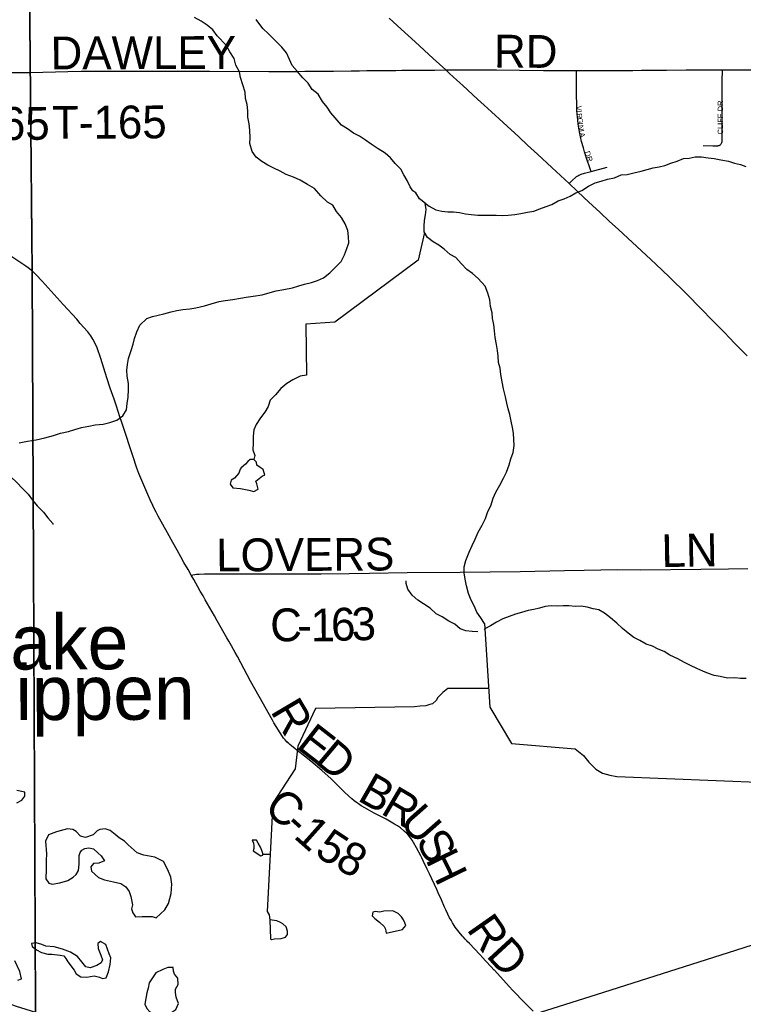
# Model space of a CAD drawing. Header units: feet. Extents: x 2113747 to 2516209, y 960708 to 1356798.
# Tile 110 of 206: x 2298881 to 2305491, y 1156200 to 1165200. Entities that reach past the tile are written whole.
import ezdxf

# ---------------------------------------------------------------- set-up
doc = ezdxf.new("R2010")
doc.units = ezdxf.units.FT
doc.header["$LTSCALE"] = 50
doc.header["$MEASUREMENT"] = 0
doc.linetypes.add('OhDOT_USTN3', pattern=[0.22, 0.165, -0.055])
doc.linetypes.add('rr2', pattern=[0])
for name, color, linetype in [('0_Xref', 7, 'Continuous'), ('GM_X_County_Road', 3, 'Continuous'), ('GM_X_County_Road_Text', 3, 'Continuous'), ('GM_X_Major_Lake_Text', 5, 'Continuous'), ('GM_X_Minor_Lake', 5, 'Continuous'), ('GM_X_Minor_River', 5, 'Continuous'), ('GM_X_Rail_Line', 251, 'rr2'), ('GM_X_State_Route', 1, 'Continuous'), ('GM_X_Township', 251, 'OhDOT_USTN3'), ('GM_X_Township_Road', 4, 'Continuous'), ('GM_X_Township_Road_Text', 4, 'Continuous'), ('GM_X_Township_Subdivision', 4, 'Continuous'), ('GM_X_Township_Subdivision_Text', 4, 'Continuous')]:
    doc.layers.add(name, color=color, linetype=linetype)
doc.styles.add('Styledgn030', font='dgn030.shx')
doc.styles.add('Styledgn031', font='dgn031.shx')

# ---------------------------------------------------------------- blocks, each defined once
blk = doc.blocks.new('POR')
at = {"layer": 'GM_X_County_Road', "flags": 128}
for points in [[(2298048.4, 1164709.9), (2298097, 1164716.9), (2298110.8, 1164718.6), (2298124.8, 1164719.6), (2298139.4, 1164720.6), (2298170.8, 1164720.6), (2298553.7, 1164716.7), (2298978.2, 1164717.2)], [(2298994.2, 1162902.6), (2298985.2, 1162910.4), (2298958.5, 1162931.8), (2298938.1, 1162946.6), (2298613.8, 1163158.9), (2298539.7, 1163207.5), (2298481.3, 1163244.3), (2298419.1, 1163280.7), (2298308.4, 1163341.4), (2298288.6, 1163352.1), (2298268.2, 1163362.5), (2298256, 1163368.2), (2298242.1, 1163374.3), (2298221.8, 1163383.1), (2298209.7, 1163387.5), (2298193.7, 1163392.8), (2298182, 1163396.7), (2298169.3, 1163400.1), (2298155, 1163403.6)], [(2300447.2, 1160123.4), (2300418.7, 1160173.1), (2300381.3, 1160238.5), (2300352.5, 1160289.9), (2300319.2, 1160350.2), (2300280.1, 1160422.3), (2300230.9, 1160510.6), (2300145.1, 1160663.5), (2300126.6, 1160698.5), (2300104.3, 1160743.3), (2300095.8, 1160760.9), (2300072.2, 1160811.3), (2300050.7, 1160859), (2300013.3, 1160946.4), (2299970.4, 1161053), (2299951.7, 1161101.7), (2299939.3, 1161136.2), (2299925, 1161177.7), (2299810, 1161526.3), (2299795.8, 1161571.1), (2299780.9, 1161617.3), (2299764.8, 1161667.2), (2299743.5, 1161730.5), (2299707.7, 1161833.3), (2299677.4, 1161926.1), (2299620.6, 1162103.1), (2299588.1, 1162200.4), (2299570.8, 1162239.7), (2299549.3, 1162280.6), (2299529.5, 1162311.2), (2299501.6, 1162348), (2299433.9, 1162424), (2299401.2, 1162461.8), (2299276.8, 1162596.7), (2299084.4, 1162810.9), (2299031.7, 1162867.3), (2299004, 1162893.9), (2298999.1, 1162898.2), (2298994.2, 1162902.6)], [(2300447.2, 1160123.4), (2300462, 1160127.2), (2300479.8, 1160130.3), (2300497.3, 1160132), (2300521.5, 1160133.3), (2300568.6, 1160134.2), (2300670.6, 1160134.4), (2301211.8, 1160133.6), (2301633.6, 1160134.9), (2301890.1, 1160139.1), (2302076.8, 1160142.3), (2302420.5, 1160146.6), (2302905.2, 1160151.5), (2303453.6, 1160157.5), (2303858.3, 1160164.7), (2304037.7, 1160168.7), (2304341.8, 1160173.6), (2304551, 1160172.9), (2305102.8, 1160178.2), (2305357.6, 1160181.5), (2305533.9, 1160183.9)], [(2302966.1, 1156779.5), (2302950.7, 1156796.1), (2302934.8, 1156813.9), (2302927.3, 1156822.5), (2302909.1, 1156844), (2302871.2, 1156891.1), (2302860, 1156905.8), (2302850.4, 1156919.4), (2302835.1, 1156943.6), (2302821.2, 1156968.1), (2302808.8, 1156991.6), (2302791.6, 1157025.6), (2302773.2, 1157064.6), (2302762.5, 1157088.7), (2302733.9, 1157154.4), (2302704.5, 1157219.5), (2302690.7, 1157249.8), (2302624.6, 1157393.1), (2302604.2, 1157436.5), (2302571.1, 1157505.4), (2302554.4, 1157539.8), (2302545.6, 1157557.4), (2302506.6, 1157631.5), (2302478.8, 1157679.2), (2302465.6, 1157699.7), (2302456.3, 1157712.8), (2302441.1, 1157733), (2302425.6, 1157751.7), (2302413.3, 1157764.9), (2302393.1, 1157784.3), (2302360.4, 1157812.3), (2302333.1, 1157830.9), (2302305.2, 1157848.3), (2302228, 1157892.4), (2302120.4, 1157948.7), (2302034, 1157995.6), (2302001.1, 1158015.8), (2301976.5, 1158031.8), (2301957.9, 1158045.1), (2301937.1, 1158061), (2301914.3, 1158079.8), (2301851.8, 1158137.6), (2301754.1, 1158234.2), (2301725.2, 1158261.7), (2301640.8, 1158337.4), (2301540, 1158422.4), (2301483.5, 1158467.6), (2301411.7, 1158522.7), (2301397, 1158534.4), (2301363.7, 1158562), (2301347.6, 1158575.8), (2301339.3, 1158583.2), (2301327.7, 1158593.8), (2301320, 1158601), (2301315.8, 1158605.4), (2301305.3, 1158617.2), (2301291.9, 1158633.3), (2301281, 1158648.1), (2301203.6, 1158773.1), (2301189.4, 1158797), (2301067.5, 1159013), (2300990.6, 1159154.1), (2300901.4, 1159322.1), (2300870.7, 1159378.3), (2300850.6, 1159414.7), (2300834.6, 1159443.4), (2300816.1, 1159476), (2300791, 1159519.5), (2300773.1, 1159550.8), (2300684.9, 1159704.4), (2300659, 1159750), (2300575.2, 1159898.5), (2300556.1, 1159932.7), (2300530.6, 1159977.9), (2300508.1, 1160017.3), (2300470.7, 1160082.5), (2300447.2, 1160123.4)], [(2303143, 1156590.8), (2303135.5, 1156598.8), (2303112.9, 1156624.1), (2303083.6, 1156655.4), (2302988.9, 1156755.1), (2302966.9, 1156778.6), (2302966.1, 1156779.5)], [(2303215, 1156513.6), (2303184.7, 1156546.1), (2303143, 1156590.8)], [(2303570.4, 1156137.9), (2303553.3, 1156156.1), (2303497.9, 1156211.5), (2303383.5, 1156330.8), (2303356.6, 1156359.4), (2303269, 1156454.9), (2303217, 1156511.5), (2303215, 1156513.6)]]:
    blk.add_lwpolyline(points, dxfattribs=at)
at = {"layer": 'GM_X_Minor_Lake'}
for p, q in [((2300895.1, 1161092.3), (2300881.4, 1161056.2)), ((2301014.4, 1157603.5), (2301082.7, 1157556)), ((2299894.6, 1157184.3), (2299911.1, 1157110.4)), ((2301165.2, 1156973.9), (2301172.6, 1156799.8)), ((2302229.4, 1156850.1), (2302377, 1156885.2)), ((2299319.7, 1156587.1), (2299378.2, 1156511.5)), ((2300053, 1156348.6), (2300041.3, 1156306.4))]:
    blk.add_line(p, q, dxfattribs=at)
at = {"layer": 'GM_X_Minor_Lake', "flags": 128}
for points in [[(2300881.4, 1161056.2), (2300843.8, 1161007.8), (2300812, 1160989.6), (2300802.3, 1160955.4), (2300828.5, 1160921.6), (2300898.5, 1160916.1), (2300972.6, 1160900.7), (2301018.6, 1160887.1), (2301060.4, 1160907.4), (2301048.1, 1160957.4), (2301037.9, 1160983.3), (2301099.4, 1161029.8), (2301121.4, 1161038), (2301105, 1161087.9), (2301076.9, 1161107.7), (2301046.7, 1161129.5), (2301044.5, 1161155.5), (2301018.3, 1161179.4), (2300986.3, 1161181.1), (2300964.5, 1161162.9), (2300944.7, 1161136.7), (2300903, 1161102.4), (2300895.1, 1161092.3)], [(2298854.7, 1158043.2), (2298900.5, 1158065.6), (2298926.2, 1158101.8), (2298927.9, 1158137.9), (2298853.8, 1158153.3)], [(2299911.1, 1157110.4), (2299901.5, 1157072.2), (2299915.7, 1157036.3), (2299938, 1157000.4), (2299999.9, 1157002.9), (2300089.9, 1157001.6), (2300127.9, 1156991.9), (2300205.3, 1157064.6), (2300240.8, 1157120.9), (2300264.1, 1157213.2), (2300271.4, 1157299.4), (2300262.9, 1157363.4), (2300234.4, 1157429.2), (2300193.8, 1157505), (2300115.6, 1157546.4), (2300015.5, 1157563.7), (2299953.4, 1157585.2), (2299872.9, 1157656.7), (2299836.7, 1157690.4), (2299790.5, 1157722.1), (2299752.2, 1157753.8), (2299706, 1157787.5), (2299661.9, 1157805.2), (2299614, 1157796.8), (2299588.1, 1157784.6), (2299550.4, 1157748.3), (2299482.7, 1157723.7), (2299434.6, 1157737.4), (2299396.3, 1157779.1), (2299366.2, 1157796.9), (2299318.2, 1157804.5), (2299216.5, 1157777.7), (2299144.7, 1157749.1), (2299115.2, 1157690.8), (2299126.1, 1157576.8), (2299122.6, 1157514.7), (2299123.2, 1157434.6), (2299117.9, 1157348.4), (2299146.2, 1157308.6), (2299178.2, 1157298.9), (2299248.1, 1157309.4), (2299319.9, 1157332), (2299369.6, 1157362.4), (2299395.4, 1157386.6), (2299419.1, 1157422.9), (2299424.6, 1157481), (2299424.3, 1157517), (2299424, 1157559.1), (2299433.8, 1157587.2), (2299449.6, 1157609.3), (2299475.5, 1157625.6), (2299511.4, 1157629.8), (2299553.4, 1157622.1), (2299597.7, 1157580.4), (2299625.9, 1157558.6), (2299656.2, 1157510.8), (2299604.4, 1157490.4), (2299554.5, 1157488), (2299530.7, 1157457.8), (2299537, 1157417.8), (2299599.4, 1157358.2), (2299655.6, 1157338.6), (2299737.7, 1157319.2), (2299803.7, 1157303.7), (2299849.9, 1157274.1), (2299880.2, 1157230.2), (2299894.6, 1157184.3)], [(2301082.7, 1157556), (2301102.7, 1157564.1), (2301100.6, 1157578.1), (2301094.3, 1157606.1), (2301082.1, 1157636.1), (2301057.8, 1157673.9), (2301043.7, 1157699.8), (2301031.7, 1157701.7), (2301003.7, 1157701.5), (2301015.9, 1157673.6), (2301020.1, 1157649.6), (2301018.3, 1157625.5), (2301014.4, 1157603.5)], [(2302377, 1156885.2), (2302408.7, 1156919.5), (2302400.5, 1156943.5), (2302388.3, 1156973.4), (2302370.1, 1157001.3), (2302337.9, 1157031.1), (2302289.7, 1157054.8), (2302207.8, 1157052.1), (2302171.9, 1157043.8), (2302127.9, 1157049.5), (2302106, 1157041.3), (2302100.2, 1157009.2), (2302126.4, 1156985.4), (2302168.6, 1156951.7), (2302208.9, 1156912), (2302223.1, 1156886), (2302229.4, 1156850.1)], [(2301172.6, 1156799.8), (2301180.6, 1156793.9), (2301208.6, 1156798.1), (2301268.5, 1156802.6), (2301308.4, 1156814.9), (2301326.1, 1156839), (2301327.9, 1156869.1), (2301315.6, 1156909), (2301283.4, 1156934.8), (2301263.3, 1156948.7), (2301229.3, 1156964.4), (2301165.2, 1156973.9)], [(2298863.3, 1156421.4), (2298897.2, 1156433.7), (2298880.7, 1156501.6), (2298836, 1156597.4)], [(2299378.2, 1156511.5), (2299396.5, 1156479.6), (2299438.7, 1156451.9), (2299494.6, 1156448.3), (2299562.5, 1156460.9), (2299610.5, 1156449.2), (2299638.6, 1156435.4), (2299670.5, 1156443.7), (2299692.1, 1156497.9), (2299707.6, 1156564.1), (2299713.1, 1156624.2), (2299696.8, 1156662.2), (2299666.2, 1156748), (2299620, 1156773.7), (2299594.2, 1156755.5), (2299596.5, 1156709.4), (2299621, 1156649.6), (2299637.3, 1156605.6), (2299623.5, 1156579.5), (2299585.7, 1156555.2), (2299525.9, 1156534.7), (2299483.9, 1156542.4), (2299449.6, 1156588.2), (2299407.2, 1156637.9), (2299345, 1156677.4), (2299270.8, 1156704.9), (2299196.7, 1156724.3), (2299120.7, 1156731.8), (2299082.6, 1156747.5), (2299032.5, 1156763.1), (2298988.6, 1156756.8), (2298994.8, 1156728.8), (2299033, 1156699), (2299079.2, 1156673.4), (2299137.3, 1156659.8), (2299173.2, 1156658.1), (2299249.3, 1156650.7), (2299283.3, 1156642.9), (2299303.5, 1156619.1), (2299319.7, 1156587.1)], [(2300041.3, 1156306.4), (2300033.7, 1156254.3), (2300024.1, 1156200.2), (2300042.4, 1156162.3), (2300070.7, 1156130.5), (2300090.9, 1156100.6), (2300137, 1156074.9), (2300202.9, 1156081.4), (2300262.6, 1156121.9), (2300308.3, 1156152.3), (2300331.8, 1156208.6), (2300309.4, 1156264.5), (2300303.1, 1156308.5), (2300304.9, 1156338.5), (2300328.5, 1156380.8), (2300324.1, 1156438.8), (2300295.8, 1156476.6), (2300285.6, 1156502.6), (2300281.3, 1156536.6), (2300233.4, 1156536.2), (2300187.5, 1156517.8), (2300123.8, 1156487.3), (2300064.6, 1156396.7), (2300053, 1156348.6)]]:
    blk.add_lwpolyline(points, dxfattribs=at)
at = {"layer": 'GM_X_Minor_River'}
for p, q in [((2302579.7, 1163256.2), (2302520.7, 1163000.8)), ((2302520.7, 1163000.8), (2301759.8, 1162434.4)), ((2303128.5, 1159682.1), (2303176.5, 1158915.7)), ((2303176.5, 1158915.7), (2303372.9, 1158582.8)), ((2303372.9, 1158582.8), (2303956.8, 1158535.3)), ((2303956.8, 1158535.3), (2304031.2, 1158473.8)), ((2304031.2, 1158473.8), (2304081.7, 1158412.1)), ((2304081.7, 1158412.1), (2304144.1, 1158350.5)), ((2304144.1, 1158350.5), (2304206.4, 1158313)), ((2304206.4, 1158313), (2304272.4, 1158295.5)), ((2304272.4, 1158295.5), (2304336.5, 1158283.9)), ((2304336.5, 1158283.9), (2306293.5, 1158204.9))]:
    blk.add_line(p, q, dxfattribs=at)
at = {"layer": 'GM_X_Minor_River', "flags": 128}
for points in [[(2301775.8, 1163447.5), (2301741.3, 1163503.3), (2301691.2, 1163532.9), (2301632.7, 1163590.5), (2301574.3, 1163656.1), (2301510, 1163693.7), (2301443.8, 1163733.2), (2301381.6, 1163760.8), (2301315.5, 1163786.3), (2301259.3, 1163815.9), (2301203.1, 1163843.4), (2301146.9, 1163869.1), (2301092.7, 1163904.7), (2301042.4, 1163944.3), (2301004, 1163996.1), (2300983.5, 1164068), (2300985.1, 1164120.1), (2300982.5, 1164190.1), (2300978.1, 1164248.1), (2300963.6, 1164308.1), (2300965.2, 1164366.1), (2300958.7, 1164424.2), (2300944.3, 1164480.1), (2300941.8, 1164536.1), (2300919.3, 1164604.1), (2300898.8, 1164670), (2300888.4, 1164723.9), (2300855.9, 1164783.7), (2300841.5, 1164845.7), (2300801, 1164905.4), (2300766.6, 1164967.2), (2300686, 1165052.7), (2300643.6, 1165108.4), (2300593.3, 1165150.1), (2300539, 1165185.7), (2300476.8, 1165219.3)], [(2302473.1, 1163634.2), (2302447.4, 1163672.9), (2302421, 1163728.7), (2302388.6, 1163780.5), (2302364.2, 1163832.4), (2302309.9, 1163884), (2302269.5, 1163937.8), (2302219.2, 1163979.4), (2302154.9, 1164019), (2302092.6, 1164062.5), (2302038.4, 1164100.1), (2301986.2, 1164133.8), (2301930, 1164161.4), (2301875.7, 1164203), (2301819.5, 1164236.6), (2301722.7, 1164348), (2301690.3, 1164399.8), (2301645.9, 1164453.5), (2301607.4, 1164519.2), (2301553.1, 1164562.9), (2301516.7, 1164618.7), (2301466.3, 1164668.3), (2301415.9, 1164730), (2301369.5, 1164781.7), (2301345.1, 1164835.6), (2301318.7, 1164897.4), (2301274.3, 1164949.1), (2301213.9, 1165010.7), (2301153.4, 1165070.3), (2301101.1, 1165120), (2301042.5, 1165201.6)], [(2302584.5, 1163523.8), (2302622.7, 1163494), (2302682.9, 1163460.5), (2302737, 1163450.9), (2302793, 1163443.3), (2302844.9, 1163443.7), (2302898.9, 1163438.1), (2302953, 1163426.5), (2303005, 1163418.9), (2303065, 1163413.4), (2303116.9, 1163413.8), (2303174.9, 1163412.2), (2303234.8, 1163412.7), (2303290.8, 1163411.1), (2303344.7, 1163413.5), (2303404.7, 1163418), (2303458.5, 1163428.4), (2303518.4, 1163440.9), (2303576.3, 1163449.3), (2303634, 1163471.8), (2303689.8, 1163492.2), (2303743.6, 1163510.7), (2303801.3, 1163543.1), (2303855.1, 1163563.6), (2303910.9, 1163586), (2303962.6, 1163616.4), (2304016.4, 1163638.9), (2304078, 1163679.4), (2304137.8, 1163707.9), (2304193.6, 1163724.3), (2304251.4, 1163742.8), (2304315.2, 1163755.3), (2304375, 1163781.8), (2304430.9, 1163786.2), (2304492.7, 1163798.7), (2304558.6, 1163815.2), (2304612.4, 1163829.6), (2304668.2, 1163846.1), (2304722.1, 1163854.5), (2304774, 1163866.9), (2304829.8, 1163889.4), (2304887.6, 1163905.8), (2304945.3, 1163932.3), (2304997.3, 1163934.7), (2305053.1, 1163945.1), (2305111.1, 1163945.6), (2305169.1, 1163938), (2305225.1, 1163930.4), (2305285.1, 1163918.9), (2305357.2, 1163905.4), (2305411.3, 1163889.8), (2305465.3, 1163876.2), (2305515.4, 1163856.6)], [(2303017.2, 1162880.5), (2302965, 1162916.1), (2302914.6, 1162971.8), (2302864.2, 1163025.4), (2302814, 1163055.1), (2302759.7, 1163102.7), (2302709.5, 1163138.4), (2302659.2, 1163170), (2302607, 1163209.6), (2302576.6, 1163261.5), (2302576.2, 1163313.5), (2302579.8, 1163365.6), (2302589.4, 1163415.7), (2302594.9, 1163465.8), (2302584.5, 1163523.8), (2302534.2, 1163563.4), (2302499.8, 1163617.2), (2302473.1, 1163634.2)], [(2298876.8, 1161332.9), (2298952.7, 1161347.5), (2299032.5, 1161360.1), (2299110.3, 1161378.8), (2299190, 1161399.4), (2299253.8, 1161419.9), (2299325.7, 1161434.5), (2299383.5, 1161453), (2299445.3, 1161471.5), (2299513.1, 1161486), (2299571, 1161496.5), (2299642.9, 1161503), (2299702.7, 1161517.5), (2299768.5, 1161540), (2299824.1, 1161578.5), (2299857.7, 1161634.8), (2299861.2, 1161690.9), (2299870.7, 1161749), (2299874.2, 1161821.1), (2299873.8, 1161873.2), (2299861.2, 1161941.2), (2299860.8, 1161995.2), (2299866.4, 1162049.3), (2299875.9, 1162103.4), (2299899.4, 1162175.7), (2299916.9, 1162233.9), (2299928.5, 1162286), (2299952, 1162346.3), (2299979.5, 1162406.6), (2300040.9, 1162469.1), (2300092.8, 1162485.5), (2300144.6, 1162499.9), (2300198.5, 1162512.4), (2300264.3, 1162530.9), (2300316.1, 1162543.3), (2300372, 1162551.8), (2300433.9, 1162556.2), (2300489.8, 1162566.7), (2300569.6, 1162585.3), (2300629.4, 1162601.8), (2300703.2, 1162624.4), (2300759, 1162632.8), (2300826.9, 1162643.4), (2300896.8, 1162655.9), (2300950.6, 1162664.3), (2301012.5, 1162672.8), (2301094.4, 1162685.5), (2301168.1, 1162706.1), (2301224, 1162720.5), (2301293.8, 1162735.1), (2301373.6, 1162747.7), (2301429.4, 1162766.1), (2301483.3, 1162782.6), (2301547.1, 1162797.1), (2301600.9, 1162815.5), (2301656.7, 1162841.9), (2301714.3, 1162886.4), (2301765.8, 1162936.9), (2301817.4, 1162989.3), (2301846.9, 1163049.6), (2301866.4, 1163099.8), (2301888, 1163160.1), (2301883.5, 1163216.1), (2301877.1, 1163272.1), (2301854.6, 1163334), (2301820.2, 1163391.8), (2301775.8, 1163447.5)], [(2303057.7, 1159785.7), (2303031.3, 1159841.6), (2303004.9, 1159895.4), (2302982.4, 1159955.3), (2302963.9, 1160025.2), (2302951.4, 1160085.2), (2302941, 1160145.2), (2302940.5, 1160199.2), (2302956.1, 1160257.4), (2302985.5, 1160331.7), (2303014.9, 1160394), (2303040.5, 1160452.3), (2303069.9, 1160514.5), (2303105.4, 1160578.9), (2303134.9, 1160639.2), (2303158.4, 1160703.4), (2303183.9, 1160757.7), (2303205.4, 1160825.9), (2303230.9, 1160882.2), (2303268.4, 1160944.5), (2303301.9, 1161008.8), (2303327.4, 1161065.1), (2303352.8, 1161131.4), (2303368.4, 1161187.5), (2303389.9, 1161243.7), (2303397.4, 1161307.9), (2303392.5, 1161419.9), (2303382.1, 1161473.9), (2303371.7, 1161529.9), (2303357.2, 1161589.8), (2303342.8, 1161643.8), (2303332.4, 1161695.8), (2303319.9, 1161753.7), (2303301.4, 1161825.6), (2303288.9, 1161889.6), (2303276.4, 1161957.6), (2303269.9, 1162015.6), (2303255.5, 1162067.5), (2303253.1, 1162123.6), (2303246.6, 1162177.6), (2303236.2, 1162231.5), (2303223.7, 1162295.5), (2303219.3, 1162355.5), (2303212.8, 1162413.5), (2303200.4, 1162469.5), (2303196, 1162521.5), (2303181.5, 1162579.4), (2303177, 1162639.5), (2303156.6, 1162699.4), (2303132.1, 1162765.2), (2303069.6, 1162832.8), (2303017.2, 1162880.5)], [(2301759.8, 1162434.4), (2301496.2, 1162416.3), (2301501.8, 1161949.9), (2301442, 1161941.4), (2301376.3, 1161906.9), (2301320.6, 1161874.4), (2301265, 1161829.9), (2301217.5, 1161771.5), (2301169.9, 1161721.1), (2301150.4, 1161664.9), (2301120.8, 1161612.6), (2301081.3, 1161560.2), (2301041.8, 1161499.9), (2301018.2, 1161449.6), (2301012.6, 1161393.5), (2301013.1, 1161331.5), (2301011.6, 1161269.4), (2301028, 1161217.5), (2301018.3, 1161179.4)], [(2298653.4, 1161287.1), (2298718.2, 1161179.5), (2298754.6, 1161125.8), (2298759, 1161073.7), (2298799.3, 1161022), (2298853.7, 1160970.4), (2298902.1, 1160916.7), (2298958.5, 1160863.1), (2298996.9, 1160807.3), (2299039.3, 1160755.6), (2299097.6, 1160700), (2299138, 1160648.2), (2299184.4, 1160594.5), (2299184.5, 1160584.5)], [(2303067.1, 1159605.6), (2303013.1, 1159609.2), (2302957.1, 1159614.7), (2302905, 1159632.4), (2302854.7, 1159674), (2302802.6, 1159703.6), (2302740.3, 1159741.2), (2302684.1, 1159770.8), (2302631.8, 1159820.4), (2302569.5, 1159860), (2302517.3, 1159895.6), (2302467, 1159939.3), (2302426.6, 1159995), (2302410.2, 1160047), (2302412, 1160071)], [(2303128.5, 1159682.1), (2303092.1, 1159733.9), (2303057.7, 1159785.7)], [(2305518.5, 1159178), (2305466.6, 1159179.6), (2305414.6, 1159183.2), (2305348.6, 1159180.7), (2305280.6, 1159196.2), (2305224.5, 1159205.8), (2305172.4, 1159225.4), (2305122.3, 1159245.1), (2305066.2, 1159268.6), (2305010, 1159298.2), (2304953.8, 1159323.8), (2304893.6, 1159359.4), (2304819.4, 1159392.9), (2304769.2, 1159424.5), (2304715.1, 1159446.1), (2304662.9, 1159473.8), (2304604.8, 1159493.3), (2304546.6, 1159524.9), (2304492.4, 1159554.5), (2304440.1, 1159592.2), (2304387.8, 1159633.8), (2304337.5, 1159685.5), (2304279.1, 1159733.1), (2304222.9, 1159776.7), (2304170.7, 1159806.3), (2304120.6, 1159815.9), (2304064.5, 1159831.5), (2304010.5, 1159839.1), (2303956.6, 1159836.7), (2303896.6, 1159842.2), (2303844.6, 1159841.8), (2303790.7, 1159839.4), (2303734.7, 1159843), (2303682.8, 1159836.6), (2303631, 1159822.2), (2303577.1, 1159809.7), (2303525.2, 1159799.3), (2303465.4, 1159782.8), (2303409.6, 1159766.4), (2303351.8, 1159743.9), (2303296, 1159723.5), (2303236.3, 1159693), (2303182.6, 1159658.5), (2303130.9, 1159632.1), (2303124.9, 1159626.1)], [(2303165.7, 1159087.8), (2302793.4, 1159086.9), (2302747.7, 1159050.5), (2302720, 1159022.3), (2302702.1, 1159004.1), (2302686.4, 1158976), (2302652.6, 1158947.7), (2302628.7, 1158939.5), (2302590.8, 1158929.2), (2302538.9, 1158924.8), (2302489, 1158918.4), (2301581.8, 1158903.3), (2301420.6, 1158559.7), (2301398.3, 1158351.3), (2301192.9, 1158039.4), (2301142.7, 1157047.9), (2301158.4, 1157017.5), (2301165.2, 1156973.9)], [(2301169, 1157568.4), (2301101.8, 1157570.1)]]:
    blk.add_lwpolyline(points, dxfattribs=at)
at = {"layer": 'GM_X_Rail_Line', "flags": 128}
blk.add_lwpolyline([(2298566.4, 1156301.2), (2298661.6, 1156254.5), (2298761.9, 1156214.5), (2298846.9, 1156183.1), (2299073.9, 1156112.5), (2299481.2, 1155985.8), (2299840, 1155872.7), (2300106.9, 1155792.8), (2300297.4, 1155735), (2300383.2, 1155712.9), (2300477.6, 1155690.8), (2300576.2, 1155672.1), (2300658.7, 1155658.5), (2300752.2, 1155645.7), (2300872.1, 1155633), (2300970.7, 1155630.4), (2301088, 1155628.7), (2301196, 1155630.4), (2301302.3, 1155636.4), (2301406, 1155648.3), (2301531, 1155666.1), (2301701.9, 1155695.9), (2301971.9, 1155743.5), (2302605.6, 1155863.4), (2302833.5, 1155905.9), (2302916.8, 1155922), (2303014.6, 1155942.5), (2303113.2, 1155966.3), (2303222.9, 1155996.9), (2303358.9, 1156038.5), (2303511.9, 1156087.8), (2303697.3, 1156146.5), (2304150.4, 1156290.2), (2305356.9, 1156673.6), (2305794.7, 1156813), (2306052.3, 1156893), (2306238.5, 1156949.9), (2306324.4, 1156972), (2306410.2, 1156989), (2306485.9, 1157002.6), (2306553.9, 1157012.8), (2306627.9, 1157019.6), (2306693.4, 1157023), (2306761.4, 1157024.7), (2306857.4, 1157023), (2306951, 1157016.2), (2307019, 1157008.6), (2307097.2, 1156996.7), (2307180.5, 1156979.7), (2307264.7, 1156960.1), (2307330.2, 1156942.3), (2307399, 1156919.3), (2307461.1, 1156898.9), (2307542.7, 1156870.9), (2307639.6, 1156835.2), (2307739.9, 1156794.3), (2307860.7, 1156745.9), (2309012.7, 1156226.4), (2310212, 1155680.7), (2310557.5, 1155526.7), (2311084.1, 1155295.6)], dxfattribs=at)
at = {"layer": 'GM_X_State_Route', "flags": 128}
for points in [[(2302257.6, 1165213), (2302366.5, 1165113.3), (2302492.6, 1164998.3), (2302659.1, 1164844.8), (2302773.8, 1164740.3)], [(2302773.8, 1164740.3), (2302808.1, 1164709), (2302875.2, 1164647.7), (2302930.6, 1164596.9), (2303063.2, 1164474.4), (2303123.2, 1164419.4), (2303191.1, 1164356.7), (2303298, 1164259.5), (2303439.8, 1164127.7), (2303519.5, 1164054.5), (2303611.6, 1163970.2), (2303741.7, 1163847.8), (2303900.3, 1163701.4), (2303969.4, 1163637), (2304038.1, 1163572.2), (2304113.1, 1163502.4), (2304183.1, 1163437.8), (2304267.3, 1163359), (2304351.4, 1163281.6), (2304437.5, 1163202.2), (2304517.8, 1163128), (2304604.4, 1163048.8), (2304692.6, 1162966.6), (2304814, 1162849.9), (2304977.4, 1162689), (2305100.8, 1162563.4), (2305212.7, 1162448.7), (2305313.6, 1162346.2), (2305371.9, 1162285.3), (2305409, 1162246.7), (2305454.7, 1162199.6), (2305526, 1162127)]]:
    blk.add_lwpolyline(points, dxfattribs=at)
at = {"layer": 'GM_X_Township', "flags": 128}
for points in [[(2298939.3, 1168800.1), (2299326, 1168799.4), (2299914, 1168806.1), (2309530.2, 1168866.9), (2311770.2, 1168874.9), (2313731, 1168875.5), (2318230.4, 1168931.3), (2322514.9, 1168974.5), (2325525.5, 1169000.1), (2325636.8, 1169001.7), (2325683.2, 1169007.8), (2328233.3, 1168990.1), (2328408.4, 1168988.9), (2328446.7, 1160089.8), (2328460.4, 1159751.4), (2328502.4, 1154820.6), (2328524.6, 1151477.9), (2328569.5, 1144727.6), (2328572.1, 1144328), (2328490.7, 1144330), (2323107.8, 1144286.4), (2321217.1, 1144268.8), (2318839.8, 1144267.8), (2315176.1, 1144280.4), (2311712.4, 1144286.1), (2311620.6, 1144271.7), (2311058.7, 1144272.8), (2303719.2, 1144223.6), (2299033.2, 1144175.6), (2299031.8, 1145317.1), (2299047.6, 1152560.7), (2299028.4, 1155427.9), (2298994.5, 1162899.3), (2298977.5, 1164715.2), (2298939.3, 1168800.1)], [(2273464.5, 1168621), (2274221.7, 1168649.1), (2275701.7, 1168644.7), (2277283, 1168666.7), (2279752.9, 1168691.5), (2283763.4, 1168713.6), (2286335.4, 1168752.7), (2288511.1, 1168775.2), (2290764.5, 1168794.1), (2291345.6, 1168797.4), (2292060.1, 1168786.7), (2297619.1, 1168802.5), (2298939.3, 1168800.1), (2298977.5, 1164715.2), (2298994.5, 1162899.3), (2299028.4, 1155427.9), (2299047.6, 1152560.7), (2299031.8, 1145317.1), (2299033.2, 1144175.6), (2297666.9, 1144176.2), (2295497.7, 1144177), (2292292.6, 1144206.4), (2290241, 1144200.7), (2286546.8, 1144190.6), (2284989, 1144172.2), (2284147.3, 1144164.5), (2283046.1, 1144163.7), (2282945.7, 1144162.9), (2282615.9, 1144160.3), (2282223.6, 1144167.6), (2278962.2, 1144111.4), (2276673.1, 1144104.1), (2276352.4, 1144118), (2275977.4, 1144134.4), (2275848.1, 1144130), (2274451, 1144099.7), (2273706.6, 1144116.6), (2273652, 1147705.5), (2273648.4, 1148193.1), (2273644.5, 1148717.3), (2273636.5, 1149823), (2273631.6, 1150488), (2273596.3, 1155295.4), (2273585.4, 1158808.2), (2273559.6, 1160545.6), (2273539.3, 1163371.7), (2273485.8, 1167056), (2273464.5, 1168621)]]:
    blk.add_lwpolyline(points, dxfattribs=at)
at = {"layer": 'GM_X_Township_Road', "flags": 128}
for points in [[(2298978.2, 1164717.2), (2299320.4, 1164727.5), (2299443, 1164728.9), (2299662.4, 1164729.6), (2299803.9, 1164728.1), (2299886.6, 1164728.2), (2299966.3, 1164728.4), (2300170.9, 1164729.4), (2300282.2, 1164729.2)], [(2300282.2, 1164729.2), (2300616.1, 1164728.6), (2301157.1, 1164725.7), (2301230.2, 1164725.8), (2301324.2, 1164726.2), (2301371.5, 1164726.7), (2301428.9, 1164727.5), (2301485.9, 1164728.1)], [(2301485.9, 1164728.1), (2301550.8, 1164728.7), (2301748.8, 1164730.8), (2301909.6, 1164732.9), (2301985.2, 1164733.6), (2302053.1, 1164734.1), (2302121, 1164734.6), (2302192.2, 1164735.2), (2302315.6, 1164736.3), (2302373, 1164737.1), (2302425.7, 1164737.4)], [(2302425.7, 1164737.4), (2302673.5, 1164739), (2302773.8, 1164740.3)], [(2302773.8, 1164740.3), (2302993.7, 1164743), (2303062.2, 1164743), (2303237.9, 1164741.4), (2303446.1, 1164738.6), (2303664.6, 1164736.7), (2303967.9, 1164736.6)], [(2303967.9, 1164736.6), (2304129.9, 1164736.6), (2304480.9, 1164736.9), (2304562.8, 1164737.4), (2304664.4, 1164738), (2304788.6, 1164739.9), (2304970.9, 1164741.4)], [(2304970.9, 1164741.4), (2305073.7, 1164742.3), (2305227.9, 1164741.9), (2305300.6, 1164741.3)], [(2305300.6, 1164741.3), (2305357.1, 1164741.7), (2305596.6, 1164742.8), (2305890.5, 1164745), (2306085, 1164745.8)]]:
    blk.add_lwpolyline(points, dxfattribs=at)
at = {"layer": 'GM_X_Township_Subdivision', "flags": 128}
for points in [[(2304102.9, 1163811.8), (2304093.8, 1163838), (2304060.4, 1163933.8), (2304041.3, 1163992.9), (2304030.3, 1164029.1), (2304013.8, 1164086.8), (2304004.1, 1164128.4), (2303997.7, 1164159.9), (2303989.7, 1164207.6), (2303984.1, 1164244.9), (2303979.6, 1164280.7), (2303976.4, 1164315), (2303974.8, 1164334.6), (2303972.1, 1164375.5), (2303970.9, 1164399), (2303970.4, 1164410.9), (2303970, 1164430.1), (2303969.1, 1164508), (2303968, 1164717.4), (2303967.9, 1164736.6)], [(2305283.4, 1164057.1), (2305287.1, 1164060.7), (2305289.6, 1164063.8), (2305293.7, 1164071.1), (2305295.9, 1164076.8), (2305298, 1164085.2), (2305298.7, 1164091), (2305299.1, 1164098.2), (2305299.3, 1164115.5), (2305299.6, 1164161.3), (2305299.2, 1164348), (2305298.5, 1164470.7), (2305299.4, 1164625.5), (2305299.4, 1164651.4), (2305300.4, 1164726.3), (2305300.6, 1164741.3)], [(2305123.7, 1164048.7), (2305213.2, 1164047.8), (2305252.3, 1164048), (2305256.7, 1164048.2), (2305259.8, 1164048.4), (2305263, 1164048.8), (2305266.3, 1164049.4), (2305270.3, 1164050.3), (2305274.4, 1164051.8), (2305277.8, 1164053.5), (2305283.4, 1164057.1)], [(2304102.9, 1163811.8), (2304248.7, 1163850.9)], [(2303900.3, 1163701.4), (2303929.3, 1163731.3), (2303961.3, 1163760.4), (2303969.1, 1163766.7), (2303980.2, 1163774.2), (2303988.8, 1163778.9), (2303997.4, 1163782.8), (2304009.5, 1163786.9), (2304041.4, 1163795.8), (2304102.9, 1163811.8)]]:
    blk.add_lwpolyline(points, dxfattribs=at)
at = {"layer": 'GM_X_County_Road_Text', "char_height": 300, "attachment_point": 7, "line_spacing_factor": 0.8, "style": 'Styledgn030'}
for s, insert, rotation in [('{\\Fdgn000|c0;\\C256;C-165}', (2298062.9, 1164093.2), 0.27677), ('{\\Fdgn000|c0;\\C256;LN}', (2304745.8, 1160196), 1.03168), ('{\\Fdgn000|c0;\\C256;LOVERS}', (2300676.5, 1160152.1), 0.35186), ('{\\Fdgn000|c0;\\C256;C}', (2301170.8, 1159512.8), 0.58156), ('{\\Fdgn000|c0;\\C256;1}', (2301540.9, 1159516.6), 0.6491), ('{\\Fdgn000|c0;\\C256;6}', (2301727, 1159518.7), 0.83303), ('{\\Fdgn000|c0;\\C256;3}', (2301915.9, 1159521.5), 1.38237), ('{\\Fdgn000|c0;\\C256;-}', (2301417.2, 1159515.3), 0.58575), ('{\\Fdgn000|c0;\\C256;R}', (2301166.1, 1158879.7), 300.62307), ('{\\Fdgn000|c0;\\C256;E}', (2301395, 1158550.1), 322.04281), ('{\\Fdgn000|c0;\\C256;D}', (2301566.6, 1158416.4), 319.87167), ('{\\Fdgn000|c0;\\C256;B}', (2301956.5, 1158068.9), 330.38244), ('{\\Fdgn000|c0;\\C256;C}', (2301097, 1157978.3), 317.98204), ('{\\Fdgn000|c0;\\C256;R}', (2302168.5, 1157948.4), 329.58848), ('{\\Fdgn000|c0;\\C256;U}', (2302337.5, 1157859.6), 311.36824), ('{\\Fdgn000|c0;\\C256;-}', (2301280.3, 1157813.1), 318.03136), ('{\\Fdgn000|c0;\\C256;1}', (2301373.4, 1157729.3), 318.30418), ('{\\Fdgn000|c0;\\C256;5}', (2301560.8, 1157568.6), 326.66357), ('{\\Fdgn000|c0;\\C256;S}', (2302489.9, 1157692.7), 299.06476), ('{\\Fdgn000|c0;\\C256;8}', (2301747.5, 1157447.7), 331.72154), ('{\\Fdgn000|c0;\\C256;H}', (2302583.8, 1157524.3), 295.99162), ('{\\Fdgn000|c0;\\C256;R}', (2302957.4, 1156886.4), 304.98915), ('{\\Fdgn000|c0;\\C256;D}', (2303133.8, 1156640.9), 312.61751)]:
    blk.add_mtext(s, dxfattribs=dict(at, insert=insert, rotation=rotation))
at = {"layer": 'GM_X_Major_Lake_Text', "attachment_point": 7, "line_spacing_factor": 0.8, "style": 'Styledgn031'}
for s, insert, char_height, rotation in [('{\\Fdgn000|c0;\\C256;Lake}', (2298423.3, 1159251.3), 500.249, 0.17541), ('{\\Fdgn000|c0;\\C256;Pippen}', (2298398, 1158645.5), 500.251, 0.17497)]:
    blk.add_mtext(s, dxfattribs=dict(at, insert=insert, char_height=char_height, rotation=rotation))
at = {"layer": 'GM_X_Township_Road_Text', "char_height": 300, "attachment_point": 7, "line_spacing_factor": 0.8, "style": 'Styledgn030'}
for s, insert, rotation in [('{\\Fdgn000|c0;\\C256;DAWLEY}', (2299163.1, 1164745.7), 0.15532), ('{\\Fdgn000|c0;\\C256;RD}', (2303212.7, 1164763.2), 359.50894), ('{\\Fdgn000|c0;\\C256;T-165}', (2299176.6, 1164106.9), 0.27386)]:
    blk.add_mtext(s, dxfattribs=dict(at, insert=insert, rotation=rotation))
at = {"layer": 'GM_X_Township_Subdivision_Text', "char_height": 50, "attachment_point": 7, "line_spacing_factor": 0.8, "style": 'Styledgn030'}
for s, insert, rotation in [('{\\Fdgn000|c0;\\C256;V}', (2303964.7, 1164413.7), 270.98363), ('{\\Fdgn000|c0;\\C256;I}', (2303965.5, 1164366.8), 273.31174), ('{\\Fdgn000|c0;\\C256;CLIFF DR}', (2305307.7, 1164150.2), 90), ('{\\Fdgn000|c0;\\C256;R}', (2303967, 1164342.2), 275.4592), ('{\\Fdgn000|c0;\\C256;G}', (2303971.1, 1164299.9), 277.80431), ('{\\Fdgn000|c0;\\C256;I}', (2303977.2, 1164255.8), 278.24066), ('{\\Fdgn000|c0;\\C256;N}', (2303980.3, 1164234), 278.25037), ('{\\Fdgn000|c0;\\C256;I}', (2303986.8, 1164189.2), 279.22125), ('{\\Fdgn000|c0;\\C256;A}', (2303991.4, 1164162.3), 283.47706), ('{\\Fdgn000|c0;\\C256;DR}', (2304039.8, 1163989.6), 288.43496)]:
    blk.add_mtext(s, dxfattribs=dict(at, insert=insert, rotation=rotation))

msp = doc.modelspace()

# ---------------------------------------------------------------- block references
at = {"layer": '0_Xref'}
msp.add_blockref('POR', (0, 0), dxfattribs=at)

doc.saveas('drawing.dxf')
